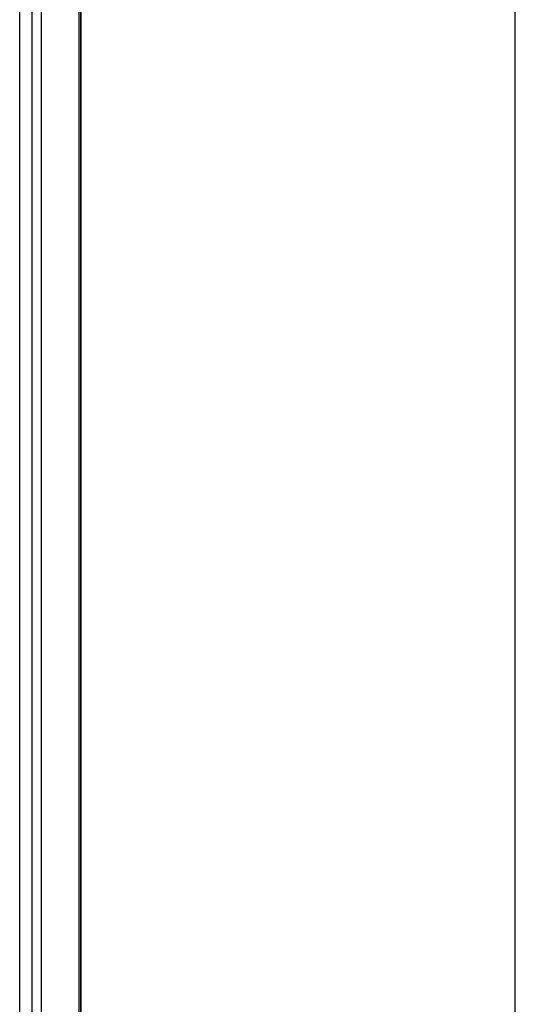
# Model space of a CAD drawing. Header units: inches. Extents: x 12 to 235, y 17 to 142.
# Tile 105 of 117: x 202.5 to 209.85, y 80.07 to 94.68. Entities that reach past the tile are written whole.
import ezdxf

# ---------------------------------------------------------------- set-up
doc = ezdxf.new("R2010")
doc.units = ezdxf.units.IN
doc.header["$MEASUREMENT"] = 0
doc.layers.add('Visible Edges(ANSI)', color=7, linetype='Continuous', lineweight=25)
doc.layers.add('Visible Tangent Edges(ANSI)', color=7, linetype='Continuous', lineweight=25)

msp = doc.modelspace()

# ---------------------------------------------------------------- linework, layer by layer
at = {"layer": 'Visible Edges(ANSI)'}
for p, q in [((202.496, 74.978), (202.496, 122.81)), ((203.401, 122.206), (203.401, 75.357)), ((203.408, 75.344), (203.408, 122.202)), ((209.853, 79.494), (209.853, 118.481))]:
    msp.add_line(p, q, dxfattribs=at)
at = {"layer": 'Visible Tangent Edges(ANSI)'}
for p, q in [((202.677, 122.658), (202.677, 74.921)), ((202.817, 122.544), (202.817, 75.027)), ((203.372, 122.223), (203.372, 75.348))]:
    msp.add_line(p, q, dxfattribs=at)

doc.saveas('drawing.dxf')
